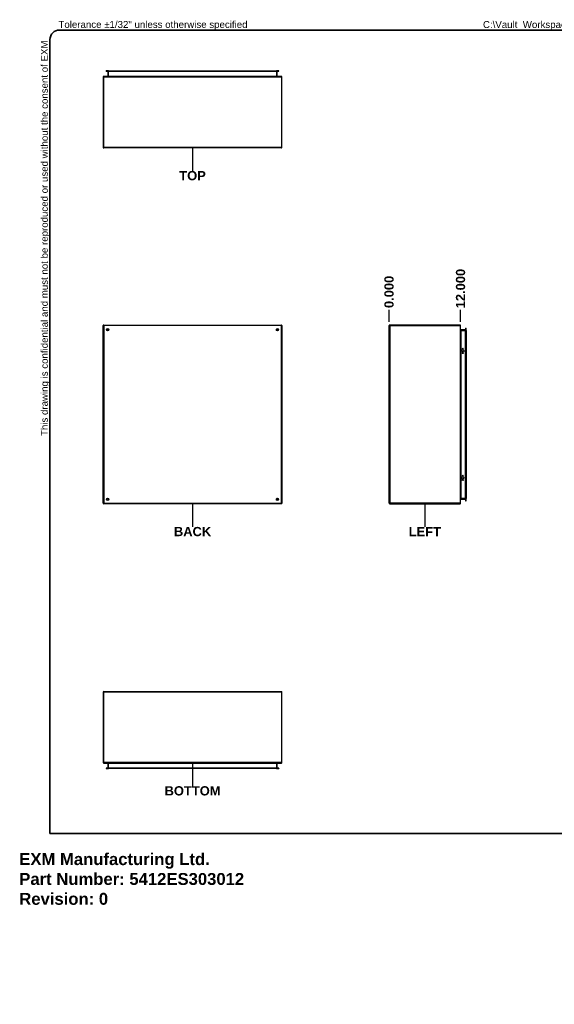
# Model space of a CAD drawing. Header units: inches. Extents: x 0 to 215, y -25 to 140.
# Tile 1 of 63: x 0 to 90, y -25 to 140. Entities that reach past the tile are written whole.
import ezdxf

# ---------------------------------------------------------------- set-up
doc = ezdxf.new("R2010")
doc.units = ezdxf.units.IN
doc.header["$LTSCALE"] = 12.924396
doc.header["$MEASUREMENT"] = 0
doc.layers.get('0').update_dxf_attribs({"lineweight": 25})
for name, color, linetype, lineweight in [('Dimensions(ANSI)', 7, 'Continuous', 25), ('Sketch Geometry(ANSI)', 7, 'Continuous', 25), ('Symbols(ANSI)', 7, 'Continuous', 25), ('Visible Edges(ANSI)', 7, 'Continuous', 25), ('Visible Tangent Edges(ANSI)', 7, 'Continuous', 25)]:
    doc.layers.add(name, color=color, linetype=linetype, lineweight=lineweight)
doc.styles.add('Current-ANSI', font='arial.ttf')
doc.styles.add('Dimension-ANSI', font='arialbd.ttf')
doc.styles.get("Standard").update_dxf_attribs({"font": 'arialbd.ttf'})
doc.dimstyles.new('INCH-ANSI-VERTICAL', dxfattribs={"dimscale": 12.924396, "dimtxt": 0.12, "dimasz": 0.098425, "dimexe": 0.04, "dimexo": 0.04, "dimgap": 0.031496, "dimtad": 0, "dimtih": 1, "dimtoh": 1, "dimdec": 3, "dimrnd": 1e-08, "dimzin": 0, "dimdsep": 46, "dimtxsty": 'Dimension-ANSI', "dimcen": 0.09, "dimdle": 0.312, "dimclrd": 179, "dimclre": 179, "dimclrt": 7, "dimadec": 1, "dimazin": 0, "dimtfac": 1, "dimtdec": 3, "dimtofl": 0, "dimtmove": 0, "dimatfit": 3, "dimfxl": 1, "dimtolj": 1, "dimtzin": 4, "dimlwd": 25, "dimlwe": 25, "dimarcsym": 0})

# ---------------------------------------------------------------- blocks, each defined once
blk = doc.blocks.new('*D20')
at = {"layer": 'Defpoints', "color": 0, "linetype": 'Continuous', "transparency": 16777216}
for p in [(62.05, 91.2), (62.05, 88.65), (62.05, 88.65)]:
    blk.add_point(p, dxfattribs=at)
at = {"layer": 'Dimensions(ANSI)', "color": 179, "linetype": 'Continuous', "lineweight": 25, "true_color": 0x262658, "transparency": 16777216}
blk.add_line((62.05, 89.17), (62.05, 91.2), dxfattribs=at)
at = {"layer": 'Dimensions(ANSI)', "color": 7, "linetype": 'Continuous', "lineweight": 25, "transparency": 16777216, "insert": (62.05, 94.22), "char_height": 1.551, "attachment_point": 5, "rotation": 90, "style": 'Dimension-ANSI'}
blk.add_mtext('\\A1;0.000', dxfattribs=at)
blk = doc.blocks.new('*D21')
at = {"layer": 'Defpoints', "color": 0, "linetype": 'Continuous', "transparency": 16777216}
for p in [(74.05, 91.2), (62.05, 88.65), (74.05, 88.65)]:
    blk.add_point(p, dxfattribs=at)
at = {"layer": 'Dimensions(ANSI)', "color": 179, "linetype": 'Continuous', "lineweight": 25, "true_color": 0x262658, "transparency": 16777216}
blk.add_line((74.05, 89.17), (74.05, 91.2), dxfattribs=at)
at = {"layer": 'Dimensions(ANSI)', "color": 7, "linetype": 'Continuous', "lineweight": 25, "transparency": 16777216, "insert": (74.05, 94.78), "char_height": 1.551, "attachment_point": 5, "rotation": 90, "style": 'Dimension-ANSI'}
blk.add_mtext('\\A1;12.000', dxfattribs=at)
blk = doc.blocks.new('LEFT')
at = {"layer": 'Sketch Geometry(ANSI)'}
blk.add_line((0, 0.15), (0, -0.15), dxfattribs=at)
at = {"layer": 'Symbols(ANSI)', "color": 7, "insert": (0, -0.212), "char_height": 0.12, "attachment_point": 5, "style": 'Dimension-ANSI'}
blk.add_mtext('\\fArial|b1|i0;LEFT', dxfattribs=at)
blk = doc.blocks.new('BACK')
at = {"layer": 'Sketch Geometry(ANSI)'}
blk.add_line((0, 0.15), (0, -0.15), dxfattribs=at)
at = {"layer": 'Symbols(ANSI)', "color": 7, "insert": (0, -0.212), "char_height": 0.12, "attachment_point": 5, "style": 'Dimension-ANSI'}
blk.add_mtext('\\fArial|b1|i0;BACK', dxfattribs=at)
blk = doc.blocks.new('TOP')
at = {"layer": 'Sketch Geometry(ANSI)'}
blk.add_line((0, 0.15), (0, -0.15), dxfattribs=at)
at = {"layer": 'Symbols(ANSI)', "color": 7, "insert": (0, -0.212), "char_height": 0.12, "attachment_point": 5, "style": 'Dimension-ANSI'}
blk.add_mtext('\\fArial|b1|i0;TOP', dxfattribs=at)
blk = doc.blocks.new('BOTTOM')
at = {"layer": 'Sketch Geometry(ANSI)'}
blk.add_line((0, 0.15), (0, -0.15), dxfattribs=at)
at = {"layer": 'Symbols(ANSI)', "color": 7, "insert": (0, -0.212), "char_height": 0.12, "attachment_point": 5, "style": 'Dimension-ANSI'}
blk.add_mtext('\\fArial|b1|i0;BOTTOM', dxfattribs=at)
blk = doc.blocks.new('Borders 1_EXM - B (Inch)-5412ES303012B_merged.idw')
at = {"layer": 'Sketch Geometry(ANSI)', "linetype": 'Continuous', "lineweight": 35}
for p, q in [((16.398, 10.692), (0.523, 10.692)), ((0.398, 10.567), (0.398, 0.255)), ((16.523, 0.38), (16.523, 10.567)), ((0.398, 0.255), (16.398, 0.255))]:
    blk.add_line(p, q, dxfattribs=at)
for centre, start, end in [((0.523, 10.567), 90, 180), ((16.398, 10.567), 0, 90), ((16.398, 0.38), 270, 0)]:
    blk.add_arc(centre, 0.125, start, end, dxfattribs=at)
at = {"layer": 'Symbols(ANSI)', "color": 7, "char_height": 0.09, "attachment_point": 7, "style": 'Current-ANSI'}
for s, insert in [('Tolerance ±1/32" unless otherwise specified', (0.509, 10.692)), ('Tolérance ±1/32" sauf spécification contraire', (13.93, 10.691))]:
    blk.add_mtext(s, dxfattribs=dict(at, insert=insert))
for s, insert, rotation in [('This drawing is confidential and must not be reproduced or used without the consent of EXM', (0.398, 5.419), 90), ('Ce dessin est confidentiel et ne doit pas être reproduit ou utilisé sans le consentement de EXM', (16.522, 10.576), 270)]:
    blk.add_mtext(s, dxfattribs=dict(at, insert=insert, rotation=rotation))
at = {"layer": 'Symbols(ANSI)', "color": 7, "style": 'Current-ANSI'}
blk.add_attdef('FILENAME_AND_PATH_001', (6.02, 10.718), '', height=0.09, dxfattribs=at)

msp = doc.modelspace()

# ---------------------------------------------------------------- linework, layer by layer
at = {"layer": 'Visible Edges(ANSI)'}
for p, q in [((14.9728, 131.32), (14.5874, 131.32)), ((14.5874, 131.252), (14.5874, 131.32)), ((14.5874, 131.252), (14.9728, 131.252)), ((14.8737, 131.221), (14.8737, 130.4346)), ((14.9728, 131.32), (43.1814, 131.32)), ((43.1814, 131.252), (14.9728, 131.252)), ((43.5667, 131.32), (43.1814, 131.32)), ((43.1814, 131.252), (43.5667, 131.252)), ((43.2804, 130.4346), (43.2804, 131.221)), ((43.5667, 131.252), (43.5667, 131.32)), ((14.0755, 130.3046), (14.0755, 118.5014)), ((43.9796, 130.4036), (14.1745, 130.4036)), ((44.0786, 118.5014), (44.0786, 130.3046)), ((43.9796, 118.4024), (14.1745, 118.4024)), ((14.0755, 58.7504), (14.0755, 88.5555)), ((14.1745, 88.6545), (43.9796, 88.6545)), ((14.9418, 87.7572), (14.9418, 87.7477)), ((14.9823, 87.7882), (14.9728, 87.7882)), ((43.1814, 87.7882), (43.1719, 87.7882)), ((43.2124, 87.7477), (43.2124, 87.7572)), ((44.0786, 88.5555), (44.0786, 58.7504)), ((62.0529, 58.7504), (62.0529, 88.5555)), ((73.9551, 88.6545), (62.1519, 88.6545)), ((74.0541, 58.7504), (74.0541, 88.5555)), ((74.8714, 87.8563), (74.0851, 87.8563)), ((74.9024, 88.1426), (74.9024, 87.7572)), ((74.9024, 88.1426), (74.9705, 88.1426)), ((74.9024, 59.5486), (74.9024, 87.7572)), ((74.9705, 87.7572), (74.9705, 88.1426)), ((74.9705, 87.7572), (74.9705, 59.5486)), ((74.3204, 84.6453), (74.3204, 84.6658)), ((74.4999, 84.6658), (74.4999, 84.6453)), ((74.3204, 63.3401), (74.3204, 63.3607)), ((74.4999, 63.3607), (74.4999, 63.3401)), ((14.9418, 59.5581), (14.9418, 59.5486)), ((14.9728, 59.5176), (14.9823, 59.5176)), ((43.1719, 59.5176), (43.1814, 59.5176)), ((43.2124, 59.5486), (43.2124, 59.5581)), ((74.9024, 59.5486), (74.9024, 59.1633)), ((74.9705, 59.1633), (74.9705, 59.5486)), ((43.9796, 58.6514), (14.1745, 58.6514)), ((62.1519, 58.6514), (73.9551, 58.6514)), ((74.0851, 59.4496), (74.8714, 59.4496)), ((74.9024, 59.1633), (74.9705, 59.1633)), ((14.0755, 27.0291), (14.0755, 15.2259)), ((14.1745, 27.1281), (43.9796, 27.1281)), ((44.0786, 15.2259), (44.0786, 27.0291)), ((14.1745, 15.1269), (43.9796, 15.1269)), ((14.8737, 15.0959), (14.8737, 14.3096)), ((43.2804, 14.3096), (43.2804, 15.0959)), ((14.9728, 14.2786), (14.5874, 14.2786)), ((14.5874, 14.2786), (14.5874, 14.2106)), ((14.5874, 14.2106), (14.9728, 14.2106)), ((43.1814, 14.2786), (14.9728, 14.2786)), ((43.1814, 14.2106), (14.9728, 14.2106)), ((43.5667, 14.2786), (43.1814, 14.2786)), ((43.1814, 14.2106), (43.5667, 14.2106)), ((43.5667, 14.2786), (43.5667, 14.2106))]:
    msp.add_line(p, q, dxfattribs=at)
for centre, radius in [((14.8256, 87.9044), 0.195), ((43.3285, 87.9044), 0.195), ((74.4101, 84.3055), 0.165), ((74.4101, 83.9555), 0.0897), ((74.4101, 63.0004), 0.165), ((74.4101, 62.6503), 0.0897), ((14.8256, 59.4015), 0.195), ((43.3285, 59.4015), 0.195)]:
    msp.add_circle(centre, radius, dxfattribs=at)
for centre, radius, start, end in [((14.8427, 131.221), 0.031, 0, 90), ((43.3114, 131.221), 0.031, 90, 180), ((14.1745, 130.3046), 0.099, 90, 180), ((14.8427, 130.4346), 0.031, 270, 0), ((43.3114, 130.4346), 0.031, 180, 270), ((43.9796, 130.3046), 0.099, 0, 90), ((14.1745, 118.5014), 0.099, 180, 270), ((43.9796, 118.5014), 0.099, 270, 0), ((14.1745, 88.5555), 0.099, 90, 180), ((14.9728, 87.7572), 0.031, 90, 180), ((43.1814, 87.7572), 0.031, 0, 90), ((43.9796, 88.5555), 0.099, 0, 90), ((62.1519, 88.5555), 0.099, 90, 180), ((73.9551, 88.5555), 0.099, 0, 90), ((74.0851, 87.8873), 0.031, 180, 270), ((74.8714, 87.8873), 0.031, 270, 0), ((74.4101, 84.6658), 0.0897, 0, 180), ((74.4101, 84.6453), 0.0897, 180, 0), ((74.4101, 63.3607), 0.0897, 0, 180), ((74.4101, 63.3401), 0.0897, 180, 0), ((14.9728, 59.5486), 0.031, 180, 270), ((43.1814, 59.5486), 0.031, 270, 0), ((14.1745, 58.7504), 0.099, 180, 270), ((43.9796, 58.7504), 0.099, 270, 0), ((62.1519, 58.7504), 0.099, 180, 270), ((73.9551, 58.7504), 0.099, 270, 0), ((74.0851, 59.4186), 0.031, 90, 180), ((74.8714, 59.4186), 0.031, 0, 90), ((14.1745, 27.0291), 0.099, 90, 180), ((43.9796, 27.0291), 0.099, 0, 90), ((14.1745, 15.2259), 0.099, 180, 270), ((14.8427, 15.0959), 0.031, 0, 90), ((43.3114, 15.0959), 0.031, 90, 180), ((43.9796, 15.2259), 0.099, 270, 0), ((14.8427, 14.3096), 0.031, 270, 0), ((43.3114, 14.3096), 0.031, 180, 270)]:
    msp.add_arc(centre, radius, start, end, dxfattribs=at)
at = {"layer": 'Visible Tangent Edges(ANSI)'}
for p, q in [((14.9728, 131.221), (14.8737, 131.221)), ((14.9728, 131.252), (14.9728, 131.32)), ((14.9728, 131.252), (14.9728, 131.221)), ((14.9728, 130.4346), (14.9728, 131.221)), ((43.1814, 131.221), (14.9728, 131.221)), ((43.1814, 131.252), (43.1814, 131.32)), ((43.1814, 131.221), (43.1814, 131.252)), ((43.2804, 131.221), (43.1814, 131.221)), ((43.1814, 131.221), (43.1814, 130.4346)), ((14.1745, 130.3046), (14.0755, 130.3046)), ((14.1745, 130.4036), (14.1745, 130.3046)), ((14.1745, 118.5014), (14.1745, 130.3046)), ((14.1745, 130.3046), (43.9796, 130.3046)), ((14.8737, 130.4346), (14.9728, 130.4346)), ((14.9728, 130.4346), (14.9728, 130.4036)), ((14.9728, 130.4346), (43.1814, 130.4346)), ((43.1814, 130.4346), (43.2804, 130.4346)), ((43.1814, 130.4036), (43.1814, 130.4346)), ((43.9796, 130.3046), (43.9796, 130.4036)), ((44.0786, 130.3046), (43.9796, 130.3046)), ((43.9796, 130.3046), (43.9796, 118.5014)), ((14.0755, 118.5014), (14.1745, 118.5014)), ((14.1745, 118.4024), (14.1745, 118.5014)), ((14.1745, 118.5014), (43.9796, 118.5014)), ((43.9796, 118.5014), (44.0786, 118.5014)), ((43.9796, 118.5014), (43.9796, 118.4024)), ((14.0755, 88.5555), (14.1745, 88.5555)), ((14.1745, 88.5555), (14.1745, 88.6545)), ((14.1745, 88.5555), (14.1745, 58.7504)), ((43.9796, 88.5555), (14.1745, 88.5555)), ((14.8427, 87.8873), (14.9728, 87.7882)), ((14.8427, 87.8873), (15.0199, 87.8873)), ((14.9418, 87.7572), (14.8427, 87.8873)), ((14.8427, 87.8873), (14.8427, 87.7101)), ((43.1342, 87.8873), (43.3114, 87.8873)), ((43.1814, 87.7882), (43.3114, 87.8873)), ((43.3114, 87.8873), (43.2124, 87.7572)), ((43.3114, 87.7101), (43.3114, 87.8873)), ((43.9796, 88.6545), (43.9796, 88.5555)), ((43.9796, 88.5555), (44.0786, 88.5555)), ((43.9796, 58.7504), (43.9796, 88.5555)), ((62.0529, 88.5555), (62.1519, 88.5555)), ((62.1519, 88.6545), (62.1519, 88.5555)), ((62.1519, 88.5555), (73.9551, 88.5555)), ((62.1519, 88.5555), (62.1519, 58.7504)), ((73.9551, 88.5555), (73.9551, 88.6545)), ((74.0541, 88.5555), (73.9551, 88.5555)), ((73.9551, 88.5555), (73.9551, 58.7504)), ((74.0851, 87.7572), (74.0541, 87.7572)), ((74.0851, 87.8563), (74.0851, 87.7572)), ((74.0851, 87.7572), (74.8714, 87.7572)), ((74.0851, 87.7572), (74.0851, 59.5486)), ((74.8714, 87.7572), (74.8714, 87.8563)), ((74.9024, 87.7572), (74.8714, 87.7572)), ((74.8714, 59.5486), (74.8714, 87.7572)), ((74.9024, 87.7572), (74.9705, 87.7572)), ((14.8427, 59.5958), (14.8427, 59.4186)), ((14.8427, 59.4186), (14.9418, 59.5486)), ((14.9728, 59.5176), (14.8427, 59.4186)), ((43.3114, 59.4186), (43.1814, 59.5176)), ((43.2124, 59.5486), (43.3114, 59.4186)), ((43.3114, 59.4186), (43.3114, 59.5958)), ((74.0541, 59.5486), (74.0851, 59.5486)), ((74.0851, 59.5486), (74.0851, 59.4496)), ((74.8714, 59.5486), (74.0851, 59.5486)), ((74.8714, 59.5486), (74.9024, 59.5486)), ((74.8714, 59.4496), (74.8714, 59.5486)), ((74.9024, 59.5486), (74.9705, 59.5486)), ((14.1745, 58.7504), (14.0755, 58.7504)), ((14.1745, 58.6514), (14.1745, 58.7504)), ((14.1745, 58.7504), (43.9796, 58.7504)), ((15.0199, 59.4186), (14.8427, 59.4186)), ((43.3114, 59.4186), (43.1342, 59.4186)), ((43.9796, 58.7504), (43.9796, 58.6514)), ((44.0786, 58.7504), (43.9796, 58.7504)), ((62.1519, 58.7504), (62.0529, 58.7504)), ((62.1519, 58.7504), (62.1519, 58.6514)), ((73.9551, 58.7504), (62.1519, 58.7504)), ((73.9551, 58.6514), (73.9551, 58.7504)), ((73.9551, 58.7504), (74.0541, 58.7504)), ((14.1745, 27.0291), (14.0755, 27.0291)), ((14.1745, 27.0291), (14.1745, 27.1281)), ((14.1745, 15.2259), (14.1745, 27.0291)), ((43.9796, 27.0291), (14.1745, 27.0291)), ((43.9796, 27.1281), (43.9796, 27.0291)), ((44.0786, 27.0291), (43.9796, 27.0291)), ((43.9796, 27.0291), (43.9796, 15.2259)), ((14.0755, 15.2259), (14.1745, 15.2259)), ((14.1745, 15.2259), (14.1745, 15.1269)), ((43.9796, 15.2259), (14.1745, 15.2259)), ((14.9728, 15.0959), (14.8737, 15.0959)), ((14.9728, 15.1269), (14.9728, 15.0959)), ((43.1814, 15.0959), (14.9728, 15.0959)), ((14.9728, 14.3096), (14.9728, 15.0959)), ((43.1814, 15.0959), (43.1814, 15.1269)), ((43.2804, 15.0959), (43.1814, 15.0959)), ((43.1814, 15.0959), (43.1814, 14.3096)), ((43.9796, 15.2259), (44.0786, 15.2259)), ((43.9796, 15.1269), (43.9796, 15.2259)), ((14.8737, 14.3096), (14.9728, 14.3096)), ((14.9728, 14.3096), (43.1814, 14.3096)), ((14.9728, 14.3096), (14.9728, 14.2786)), ((14.9728, 14.2786), (14.9728, 14.2106)), ((43.1814, 14.3096), (43.2804, 14.3096)), ((43.1814, 14.2786), (43.1814, 14.3096)), ((43.1814, 14.2786), (43.1814, 14.2106))]:
    msp.add_line(p, q, dxfattribs=at)

# ---------------------------------------------------------------- block references
at = {"xscale": 12.9243955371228, "yscale": 12.9243955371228, "zscale": 12.9243955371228}
msp.add_blockref('Borders 1_EXM - B (Inch)-5412ES303012B_merged.idw', (0, 0), dxfattribs=at).add_auto_attribs({'FILENAME_AND_PATH_001': 'C:\\Vault_Workspace\\Inventor_Dwg\\BoxCad\\Result\\5412ES303012\\5412ES303012.idw'})
for name, p in [('TOP', (29.0771, 116.4688)), ('BACK', (29.0771, 56.7178)), ('LEFT', (68.0535, 56.7178)), ('BOTTOM', (29.0771, 13.1933))]:
    msp.add_blockref(name, p, dxfattribs=at)

# ---------------------------------------------------------------- texts
at = {"insert": (0, 0), "char_height": 2, "attachment_point": 1}
msp.add_mtext_dynamic_manual_height_columns('EXM Manufacturing Ltd.\\PPart Number: 5412ES303012\\PRevision: 0', width=6.990976, gutter_width=1, heights=[0], dxfattribs=at).dxf.set("width", 100)

# ---------------------------------------------------------------- dimensions: what is measured, and where the dimension line sits
at = {"layer": 'Dimensions(ANSI)', "color": 179, "linetype": 'Continuous', "lineweight": 25, "true_color": 0x262658}
for feature_location, offset, origin, picture, middle in [((74.0541, 88.6545), (0, 2.5442), (62.0529, 88.6545), '*D21', (74.0541, 94.78)), ((62.0528846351, 88.6544751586), (0, 2.5441723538), (62.0528846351, 88.6544751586), '*D20', (62.0528846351, 94.217747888))]:
    dim = msp.add_ordinate_dim(feature_location=feature_location, offset=offset, dtype=1, origin=origin, dimstyle='INCH-ANSI-VERTICAL', override={"dimgap": 0.031496, "dimtad": 0, "dimdec": 3, "dimlfac": 0.999898, "dimtol": 0, "dimlim": 0, "dimtp": 0, "dimtm": 0, "dimtdec": 3}, dxfattribs=at)
    dim.commit()
    dim.dimension.update_dxf_attribs({"geometry": picture, "text_midpoint": middle})

doc.saveas('drawing.dxf')
